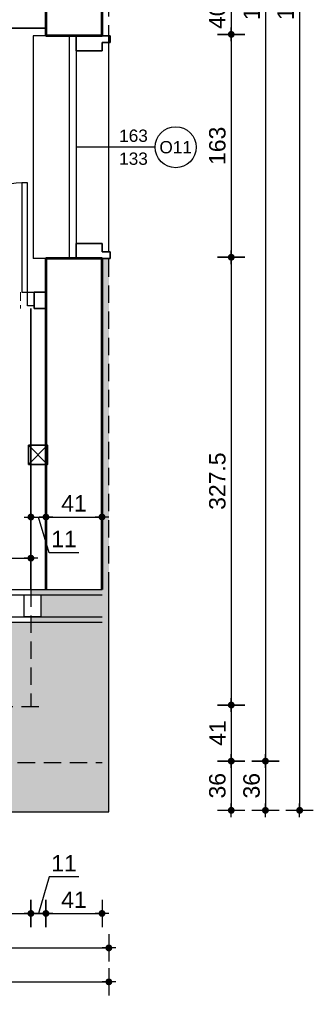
# Model space of a CAD drawing. Header units: millimetres. Extents: x 11979 to 37895, y 18730 to 47884.
# Tile 142 of 256: x 35719 to 35934, y 38987 to 39707. Entities that reach past the tile are written whole.
import ezdxf
from ezdxf.enums import TextEntityAlignment as Align

# ---------------------------------------------------------------- set-up
doc = ezdxf.new("R2010")
doc.units = ezdxf.units.MM
doc.linetypes.add('DASHED', pattern=[19.05, 12.7, -6.35])
for name, color, linetype in [('-LI-WIDOK', 2, 'Continuous'), ('-WYMIAR', 8, 'Continuous'), ('_drzwi łuk', 1, 'Continuous'), ('_PROJEKTOWANE', 5, 'Continuous'), ('drzwi łuk', 1, 'Continuous'), ('PROJEKTOWANE', 5, 'Continuous')]:
    doc.layers.add(name, color=color, linetype=linetype)
for name, color, linetype, lineweight in [('-ŚCIANY DZIAŁOWE', 3, 'Continuous', 35), ('-ŚCIANY NOŚNE', 4, 'Continuous', 53), ('CIENKA - KRESKOWANIA', 254, 'Continuous', 0)]:
    doc.layers.add(name, color=color, linetype=linetype, lineweight=lineweight)
doc.styles.add('ARIAL', font='arial.ttf', dxfattribs={"height": 0.5})
doc.styles.get("Standard").update_dxf_attribs({"font": 'arial.ttf'})
doc.dimstyles.new('CZA-KROPKA-50', dxfattribs={"dimtxt": 12, "dimasz": 1, "dimexe": 2, "dimexo": 25, "dimgap": 4, "dimtad": 1, "dimdec": 1, "dimrnd": 0.5, "dimzin": 9, "dimdsep": 46, "dimtxsty": 'Standard', "dimblk": 'CZA-KROPKA', "dimblk1": 'CZA-KROPKA', "dimblk2": 'CZA-KROPKA', "dimsah": 1, "dimcen": -20, "dimse1": 1, "dimse2": 1, "dimclrd": 8, "dimclre": 8, "dimclrt": 9, "dimadec": 0, "dimazin": 0, "dimtfac": 1, "dimtdec": 1, "dimtmove": 1, "dimatfit": 3, "dimldrblk": 'CZA-KROPKA', "dimfxl": 1, "dimtolj": 1, "dimtzin": 9, "dimarcsym": 0})

# ---------------------------------------------------------------- blocks, each defined once
blk = doc.blocks.new('CZA-KROPKA')
at = {"layer": '-WYMIAR', "linetype": 'ByBlock'}
for p, q in [((0, 10), (0, -10)), ((5, 0), (-5, 0))]:
    blk.add_line(p, q, dxfattribs=at)
at = {"layer": '-WYMIAR', "linetype": 'ByBlock', "const_width": 2.5}
blk.add_lwpolyline([(-1.25, 0, 1), (1.25, 0, 1)], format="xyb", close=True, dxfattribs=at)
blk = doc.blocks.new('*D2909')
at = {"layer": '-WYMIAR', "color": 8, "lineweight": -2}
blk.add_line((35873.84, 39531.91), (35873.84, 39206.41), dxfattribs=at)
at = {"layer": 'Defpoints', "color": 0}
for p in [(35785.36, 39532.91), (35782.36, 39205.41), (35873.84, 39205.41)]:
    blk.add_point(p, dxfattribs=at)
at = {"layer": '-WYMIAR', "color": 8, "lineweight": -2}
for p, rotation in [((35873.84, 39532.91), 90), ((35873.84, 39205.41), 270)]:
    blk.add_blockref('CZA-KROPKA', p, dxfattribs=dict(at, rotation=rotation))
at = {"layer": '-WYMIAR', "color": 9, "insert": (35863.71, 39369.16), "char_height": 12, "attachment_point": 5, "rotation": 90, "bg_fill": 3, "box_fill_scale": 1.1, "bg_fill_color": 257, "bg_fill_transparency": 0}
blk.add_mtext('\\A1;327.5', dxfattribs=at)
blk = doc.blocks.new('*D2910')
at = {"layer": '-WYMIAR', "color": 8, "lineweight": -2}
blk.add_line((35873.84, 39204.41), (35873.84, 39165.41), dxfattribs=at)
at = {"layer": 'Defpoints', "color": 0}
for p in [(35782.36, 39205.41), (35823.36, 39164.41), (35873.84, 39164.41)]:
    blk.add_point(p, dxfattribs=at)
at = {"layer": '-WYMIAR', "color": 8, "lineweight": -2}
for p, rotation in [((35873.84, 39205.41), 90), ((35873.84, 39164.41), 270)]:
    blk.add_blockref('CZA-KROPKA', p, dxfattribs=dict(at, rotation=rotation))
at = {"layer": '-WYMIAR', "color": 9, "insert": (35863.81, 39184.91), "char_height": 12, "attachment_point": 5, "rotation": 90, "bg_fill": 3, "box_fill_scale": 1.1, "bg_fill_color": 257, "bg_fill_transparency": 0}
blk.add_mtext('\\A1;41', dxfattribs=at)
blk = doc.blocks.new('*D2911')
at = {"layer": '-WYMIAR', "color": 8, "lineweight": -2}
blk.add_line((35873.84, 39163.41), (35873.84, 39129.41), dxfattribs=at)
at = {"layer": 'Defpoints', "color": 0}
for p in [(35823.36, 39164.41), (35828.36, 39128.41), (35873.84, 39128.41)]:
    blk.add_point(p, dxfattribs=at)
at = {"layer": '-WYMIAR', "color": 8, "lineweight": -2}
for p, rotation in [((35873.84, 39164.41), 90), ((35873.84, 39128.41), 270)]:
    blk.add_blockref('CZA-KROPKA', p, dxfattribs=dict(at, rotation=rotation))
at = {"layer": '-WYMIAR', "color": 9, "insert": (35863.71, 39146.41), "char_height": 12, "attachment_point": 5, "rotation": 90, "bg_fill": 3, "box_fill_scale": 1.1, "bg_fill_color": 257, "bg_fill_transparency": 0}
blk.add_mtext('\\A1;36', dxfattribs=at)
blk = doc.blocks.new('*D2919')
at = {"layer": '-WYMIAR', "color": 8, "lineweight": -2}
blk.add_line((35406.73, 39053), (35726.33, 39053), dxfattribs=at)
at = {"layer": 'Defpoints', "color": 0}
for p in [(35405.73, 39360.55), (35727.33, 39265.95), (35727.33, 39053)]:
    blk.add_point(p, dxfattribs=at)
at = {"layer": '-WYMIAR', "color": 8, "lineweight": -2, "rotation": 180}
blk.add_blockref('CZA-KROPKA', (35405.73, 39053), dxfattribs=at)
at = {"layer": '-WYMIAR', "color": 8, "lineweight": -2}
blk.add_blockref('CZA-KROPKA', (35727.33, 39053), dxfattribs=at)
at = {"layer": '-WYMIAR', "color": 9, "insert": (35566.53, 39063.13), "char_height": 12, "attachment_point": 5, "bg_fill": 3, "box_fill_scale": 1.1, "bg_fill_color": 257, "bg_fill_transparency": 0}
blk.add_mtext('\\A1;321.5', dxfattribs=at)
blk = doc.blocks.new('*D2920')
at = {"layer": '-WYMIAR', "color": 8, "lineweight": -2}
blk.add_line((35739.33, 39053), (35778.33, 39053), dxfattribs=at)
at = {"layer": 'Defpoints', "color": 0}
for p in [(35779.33, 39234), (35738.33, 39204.41), (35779.33, 39053)]:
    blk.add_point(p, dxfattribs=at)
at = {"layer": '-WYMIAR', "color": 8, "lineweight": -2, "rotation": 180}
blk.add_blockref('CZA-KROPKA', (35738.33, 39053), dxfattribs=at)
at = {"layer": '-WYMIAR', "color": 8, "lineweight": -2}
blk.add_blockref('CZA-KROPKA', (35779.33, 39053), dxfattribs=at)
at = {"layer": '-WYMIAR', "color": 9, "insert": (35758.83, 39063.03), "char_height": 12, "attachment_point": 5, "bg_fill": 3, "box_fill_scale": 1.1, "bg_fill_color": 257, "bg_fill_transparency": 0}
blk.add_mtext('\\A1;41', dxfattribs=at)
blk = doc.blocks.new('*D2921')
at = {"layer": '-WYMIAR', "color": 8, "lineweight": -2}
blk.add_line((34075.33, 39002.96), (35783.33, 39002.96), dxfattribs=at)
at = {"layer": 'Defpoints', "color": 0}
for p in [(34074.33, 39234), (35784.33, 39234), (35784.33, 39002.96)]:
    blk.add_point(p, dxfattribs=at)
at = {"layer": '-WYMIAR', "color": 8, "lineweight": -2, "rotation": 180}
blk.add_blockref('CZA-KROPKA', (34074.33, 39002.96), dxfattribs=at)
at = {"layer": '-WYMIAR', "color": 8, "lineweight": -2}
blk.add_blockref('CZA-KROPKA', (35784.33, 39002.96), dxfattribs=at)
at = {"layer": '-WYMIAR', "color": 9, "insert": (34929.33, 39013.09), "char_height": 12, "attachment_point": 5, "bg_fill": 3, "box_fill_scale": 1.1, "bg_fill_color": 257, "bg_fill_transparency": 0}
blk.add_mtext('\\A1;1710', dxfattribs=at)
blk = doc.blocks.new('*D2925')
at = {"layer": '-WYMIAR', "color": 8, "lineweight": -2}
blk.add_line((35172.37, 39027.79), (35783.33, 39027.79), dxfattribs=at)
at = {"layer": 'Defpoints', "color": 0}
for p in [(35171.37, 39289.95), (35784.33, 39127.41), (35784.33, 39027.79)]:
    blk.add_point(p, dxfattribs=at)
at = {"layer": '-WYMIAR', "color": 8, "lineweight": -2, "rotation": 180}
blk.add_blockref('CZA-KROPKA', (35171.37, 39027.79), dxfattribs=at)
at = {"layer": '-WYMIAR', "color": 8, "lineweight": -2}
blk.add_blockref('CZA-KROPKA', (35784.33, 39027.79), dxfattribs=at)
at = {"layer": '-WYMIAR', "color": 9, "insert": (35477.85, 39037.92), "char_height": 12, "attachment_point": 5, "bg_fill": 3, "box_fill_scale": 1.1, "bg_fill_color": 257, "bg_fill_transparency": 0}
blk.add_mtext('\\A1;613', dxfattribs=at)
blk = doc.blocks.new('*D2926')
at = {"layer": '-WYMIAR', "color": 8, "lineweight": -2}
blk.add_line((35923.84, 40320.41), (35923.84, 39129.41), dxfattribs=at)
at = {"layer": 'Defpoints', "color": 0}
for p in [(35828.36, 40321.41), (35828.36, 39128.41), (35923.84, 39128.41)]:
    blk.add_point(p, dxfattribs=at)
at = {"layer": '-WYMIAR', "color": 8, "lineweight": -2}
for p, rotation in [((35923.84, 40321.41), 90), ((35923.84, 39128.41), 270)]:
    blk.add_blockref('CZA-KROPKA', p, dxfattribs=dict(at, rotation=rotation))
at = {"layer": '-WYMIAR', "color": 9, "insert": (35913.71, 39724.91), "char_height": 12, "attachment_point": 5, "rotation": 90, "bg_fill": 3, "box_fill_scale": 1.1, "bg_fill_color": 257, "bg_fill_transparency": 0}
blk.add_mtext('\\A1;1193', dxfattribs=at)
blk = doc.blocks.new('*D2928')
at = {"layer": '-WYMIAR', "color": 8, "lineweight": -2}
blk.add_line((35898.84, 40284.41), (35898.84, 39165.41), dxfattribs=at)
at = {"layer": 'Defpoints', "color": 0}
for p in [(35823.36, 40285.41), (35823.36, 39164.41), (35898.84, 39164.41)]:
    blk.add_point(p, dxfattribs=at)
at = {"layer": '-WYMIAR', "color": 8, "lineweight": -2}
for p, rotation in [((35898.84, 40285.41), 90), ((35898.84, 39164.41), 270)]:
    blk.add_blockref('CZA-KROPKA', p, dxfattribs=dict(at, rotation=rotation))
at = {"layer": '-WYMIAR', "color": 9, "insert": (35888.81, 39724.91), "char_height": 12, "attachment_point": 5, "rotation": 90, "bg_fill": 3, "box_fill_scale": 1.1, "bg_fill_color": 257, "bg_fill_transparency": 0}
blk.add_mtext('\\A1;1121', dxfattribs=at)
blk = doc.blocks.new('*D2929')
at = {"layer": '-WYMIAR', "color": 8, "lineweight": -2}
blk.add_line((35898.84, 39163.41), (35898.84, 39129.41), dxfattribs=at)
at = {"layer": 'Defpoints', "color": 0}
for p in [(35823.36, 39164.41), (35823.36, 39128.41), (35898.84, 39128.41)]:
    blk.add_point(p, dxfattribs=at)
at = {"layer": '-WYMIAR', "color": 8, "lineweight": -2}
for p, rotation in [((35898.84, 39164.41), 90), ((35898.84, 39128.41), 270)]:
    blk.add_blockref('CZA-KROPKA', p, dxfattribs=dict(at, rotation=rotation))
at = {"layer": '-WYMIAR', "color": 9, "insert": (35888.71, 39146.41), "char_height": 12, "attachment_point": 5, "rotation": 90, "bg_fill": 3, "box_fill_scale": 1.1, "bg_fill_color": 257, "bg_fill_transparency": 0}
blk.add_mtext('\\A1;36', dxfattribs=at)
blk = doc.blocks.new('*D2484')
at = {"layer": '-WYMIAR', "color": 8, "lineweight": -2}
for p, q in [((35728.33, 39342.92), (35737.33, 39342.92)), ((35740.65, 39316.84), (35732.83, 39342.92)), ((35762.39, 39316.84), (35740.65, 39316.84))]:
    blk.add_line(p, q, dxfattribs=at)
at = {"layer": 'Defpoints', "color": 0}
for p in [(35727.33, 39342.92), (35738.33, 39342.92), (35738.33, 39342.92)]:
    blk.add_point(p, dxfattribs=at)
at = {"layer": '-WYMIAR', "color": 8, "lineweight": -2, "rotation": 180}
blk.add_blockref('CZA-KROPKA', (35727.33, 39342.92), dxfattribs=at)
at = {"layer": '-WYMIAR', "color": 8, "lineweight": -2}
blk.add_blockref('CZA-KROPKA', (35738.33, 39342.92), dxfattribs=at)
at = {"layer": '-WYMIAR', "color": 9, "insert": (35751.52, 39326.87), "char_height": 12, "attachment_point": 5, "bg_fill": 3, "box_fill_scale": 1.1, "bg_fill_color": 257, "bg_fill_transparency": 0}
blk.add_mtext('\\A1;11', dxfattribs=at)
blk = doc.blocks.new('*D2485')
at = {"layer": '-WYMIAR', "color": 8, "lineweight": -2}
blk.add_line((35739.33, 39342.92), (35778.33, 39342.92), dxfattribs=at)
at = {"layer": 'Defpoints', "color": 0}
for p in [(35738.33, 39342.92), (35779.33, 39342.92), (35779.33, 39329.57)]:
    blk.add_point(p, dxfattribs=at)
at = {"layer": '-WYMIAR', "color": 8, "lineweight": -2, "rotation": 180}
blk.add_blockref('CZA-KROPKA', (35738.33, 39342.92), dxfattribs=at)
at = {"layer": '-WYMIAR', "color": 8, "lineweight": -2}
blk.add_blockref('CZA-KROPKA', (35779.33, 39342.92), dxfattribs=at)
at = {"layer": '-WYMIAR', "color": 9, "insert": (35758.83, 39352.94), "char_height": 12, "attachment_point": 5, "bg_fill": 3, "box_fill_scale": 1.1, "bg_fill_color": 257, "bg_fill_transparency": 0}
blk.add_mtext('\\A1;41', dxfattribs=at)
blk = doc.blocks.new('*D2487')
at = {"layer": '-WYMIAR', "color": 8, "lineweight": -2}
blk.add_line((35873.84, 39735.41), (35873.84, 39696.91), dxfattribs=at)
at = {"layer": 'Defpoints', "color": 0}
for p in [(35823.36, 39736.41), (35823.36, 39695.91)]:
    blk.add_point(p, dxfattribs=at)
at = {"layer": '-WYMIAR', "color": 8, "lineweight": -2}
for p, rotation in [((35873.84, 39736.41), 90), ((35873.84, 39695.91), 270)]:
    blk.add_blockref('CZA-KROPKA', p, dxfattribs=dict(at, rotation=rotation))
at = {"layer": '-WYMIAR', "color": 9, "insert": (35863.71, 39716.16), "char_height": 12, "attachment_point": 5, "rotation": 90, "bg_fill": 3, "box_fill_scale": 1.1, "bg_fill_color": 257, "bg_fill_transparency": 0}
blk.add_mtext('\\A1;40.5', dxfattribs=at)
at = {"layer": 'Defpoints', "color": 0}
blk.add_point((35873.84, 39695.91), dxfattribs=at)
blk = doc.blocks.new('*D2488')
at = {"layer": '-WYMIAR', "color": 8, "lineweight": -2}
blk.add_line((35873.84, 39694.91), (35873.84, 39533.91), dxfattribs=at)
at = {"layer": 'Defpoints', "color": 0}
for p in [(35823.36, 39695.91), (35823.36, 39532.91), (35873.84, 39532.91)]:
    blk.add_point(p, dxfattribs=at)
at = {"layer": '-WYMIAR', "color": 8, "lineweight": -2}
for p, rotation in [((35873.84, 39695.91), 89.99999999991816), ((35873.84, 39532.91), 269.9999999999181)]:
    blk.add_blockref('CZA-KROPKA', p, dxfattribs=dict(at, rotation=rotation))
at = {"layer": '-WYMIAR', "color": 9, "insert": (35863.71, 39614.41), "char_height": 12, "attachment_point": 5, "rotation": 90, "bg_fill": 3, "box_fill_scale": 1.1, "bg_fill_color": 257, "bg_fill_transparency": 0}
blk.add_mtext('\\A1;163', dxfattribs=at)
blk = doc.blocks.new('*D2509')
at = {"layer": '-WYMIAR', "color": 8, "lineweight": -2}
for p, q in [((35740.65, 39079.68), (35732.83, 39053)), ((35762.39, 39079.68), (35740.65, 39079.68)), ((35728.33, 39053), (35737.33, 39053))]:
    blk.add_line(p, q, dxfattribs=at)
at = {"layer": 'Defpoints', "color": 0}
for p in [(35727.33, 39204.41), (35738.33, 39204.41), (35738.33, 39053)]:
    blk.add_point(p, dxfattribs=at)
at = {"layer": '-WYMIAR', "color": 8, "lineweight": -2, "rotation": 180}
blk.add_blockref('CZA-KROPKA', (35727.33, 39053), dxfattribs=at)
at = {"layer": '-WYMIAR', "color": 8, "lineweight": -2}
blk.add_blockref('CZA-KROPKA', (35738.33, 39053), dxfattribs=at)
at = {"layer": '-WYMIAR', "color": 9, "insert": (35751.52, 39089.7), "char_height": 12, "attachment_point": 5, "bg_fill": 3, "box_fill_scale": 1.1, "bg_fill_color": 257, "bg_fill_transparency": 0}
blk.add_mtext('\\A1;11', dxfattribs=at)
blk = doc.blocks.new('*D2644')
at = {"layer": '_PROJEKTOWANE', "color": 8, "lineweight": -2}
blk.add_line((35526.73, 39312.82), (35726.33, 39312.82), dxfattribs=at)
at = {"layer": 'Defpoints', "color": 0}
for p in [(35525.73, 39319.73), (35727.33, 39324.2), (35727.33, 39312.82)]:
    blk.add_point(p, dxfattribs=at)
at = {"layer": '_PROJEKTOWANE', "color": 8, "lineweight": -2, "rotation": 180}
blk.add_blockref('CZA-KROPKA', (35525.73, 39312.82), dxfattribs=at)
at = {"layer": '_PROJEKTOWANE', "color": 8, "lineweight": -2}
blk.add_blockref('CZA-KROPKA', (35727.33, 39312.82), dxfattribs=at)
at = {"layer": '_PROJEKTOWANE', "color": 9, "insert": (35626.53, 39322.95), "char_height": 12, "attachment_point": 5}
blk.add_mtext('\\A1;201.5', dxfattribs=at)

msp = doc.modelspace()

# ---------------------------------------------------------------- hatches: boundary and pattern name
at = {"layer": '-LI-WIDOK', "true_color": 0xaf4318}
h = msp.add_hatch(color=34, dxfattribs=at)
h.dxf.hatch_style = 1
edge = h.paths.add_edge_path()
edge.add_line((34748.71, 39204.27), (34617.33, 39204.41))
edge.add_line((34617.33, 39204.41), (34617.33, 39269.95))
edge.add_line((34617.33, 39269.95), (34118.49, 39269.95))
edge.add_line((34118.49, 39269.95), (34118.49, 39285.95))
edge.add_line((34118.49, 39285.95), (34130.49, 39285.95))
edge.add_line((34130.49, 39285.95), (34541.88, 39285.95))
edge.add_line((34541.88, 39285.95), (34617.33, 39285.95))
edge.add_line((34617.33, 39285.95), (34617.33, 39289.95))
edge.add_line((34617.33, 39289.95), (34541.88, 39289.95))
edge.add_line((34541.88, 39289.95), (34079.33, 39289.95))
edge.add_line((34079.33, 39289.95), (34079.33, 39572.91))
edge.add_line((34079.33, 39572.91), (34074.33, 39572.91))
edge.add_line((34074.33, 39572.91), (34074.33, 39127.41))
edge.add_line((34074.33, 39127.41), (35784.33, 39127.41))
edge.add_line((35784.33, 39127.41), (35784.33, 39289.95))
edge.add_line((35784.33, 39289.95), (35784.33, 39531.91))
edge.add_line((35784.33, 39531.91), (35779.33, 39531.91))
edge.add_line((35779.33, 39531.91), (35779.33, 39289.95))
edge.add_line((35779.33, 39289.95), (35727.33, 39289.95))
edge.add_line((35727.33, 39289.95), (35727.33, 39285.95))
edge.add_line((35727.33, 39285.95), (35734.49, 39285.95))
edge.add_line((35734.49, 39285.95), (35734.49, 39269.95))
edge.add_line((35734.49, 39269.95), (35727.33, 39269.95))
edge.add_line((35727.33, 39269.95), (35727.33, 39204.41))
edge.add_line((35727.33, 39204.41), (35129.39, 39204.33))
edge.add_arc((35115.66, 39198.29), 15, -204.04233, 23.70935, ccw=False)
edge.add_line((35101.96, 39204.41), (34776.16, 39204.41))
edge.add_arc((34762.46, 39198.29), 15, -203.49565, 24.04233, ccw=False)
h.paths.add_polyline_path([(35648.15, 39173.01), (35648.15, 39197.66)], flags=16)
h.paths.add_polyline_path([(35747.94, 39944.6), (35772.59, 39944.6), (35772.59, 39969.33), (35747.94, 39969.33)])
h.paths.add_polyline_path([(35736.21, 39958.63), (35760.86, 39958.63), (35760.86, 39983.36), (35736.21, 39983.36)])
h.paths.add_polyline_path([(35648.15, 40253.01), (35648.15, 40277.66), (35623.42, 40277.66), (35623.42, 40253.01)])
h = msp.add_hatch(color=34, dxfattribs=at)
h.dxf.hatch_style = 1
h.paths.add_polyline_path([(34762.46, 39213.29), (34762.46, 39238.85), (34705.46, 39238.85), (34683.46, 39238.85), (34683.46, 39265.95), (34642.33, 39265.95), (34642.33, 39204.41), (34748.71, 39204.27, -0.054753), (34750.33, 39207.12, -0.239933)])
h.paths.add_polyline_path([(34642.33, 39265.95), (34617.33, 39265.95), (34617.33, 39204.41), (34642.33, 39204.41)])
h.paths.add_polyline_path([(35115.66, 39213.29), (35115.9, 39238.85), (35057.37, 39238.85), (35035.37, 39238.85), (35035.37, 39265.95), (34841.46, 39265.95), (34841.46, 39238.85), (34819.46, 39238.85), (34762.46, 39238.85), (34762.46, 39213.29, -0.212723), (34773.62, 39208.32, -0.078356), (34776.16, 39204.41), (35101.96, 39204.41, -0.082267), (35104.66, 39208.5, -0.208664)])
h.paths.add_polyline_path([(35386.33, 39265.95), (35193.37, 39265.95), (35193.37, 39238.85), (35171.37, 39238.85), (35115.9, 39238.85), (35115.66, 39213.29, -0.241371), (35127.84, 39207.05, -0.051966), (35129.38, 39204.35), (35386.33, 39204.41)])
h.paths.add_polyline_path([(35727.33, 39265.95), (35405.73, 39265.95), (35405.73, 39204.41), (35727.33, 39204.41)])
at = {"layer": '-WYMIAR'}
h = msp.add_hatch(dxfattribs=at)
h.set_pattern_fill('DACHOWKA', color=256)
h.set_pattern_definition([(0, (478100.68, 37407.676), (0, 45), [9, -6]), (0, (478108.18, 37430.176), (0, 45), [9, -6]), (90, (478097.681, 37410.676), (-15, 9e-16), [19.5, -25.5]), (90, (478105.181, 37433.176), (-15, 9e-16), [19.5, -25.5]), (45, (478109.68, 37407.676), (-22.4999964, 22.4999964), [4.2426, -27.5772]), (45, (478124.68, 37407.676), (-22.4999964, 22.4999964), [4.2426, -27.5772]), (45, (478139.68, 37407.676), (-22.4999964, 22.4999964), [4.2426, -27.5772]), (135, (478100.68, 37407.676), (-22.4999964, -22.4999964), [4.2426, -27.5772]), (135, (478115.68, 37407.676), (-22.4999964, -22.4999964), [4.2426, -27.5772]), (135, (478130.68, 37407.676), (-22.4999964, -22.4999964), [4.2426, -27.5772])])
h.paths.add_polyline_path([(34613.95, 39265.95), (34116.95, 39265.95), (34116.95, 39204.41), (34613.95, 39204.41)])
h.paths.add_polyline_path([(34638.95, 39265.95), (34613.95, 39265.95), (34613.95, 39204.41), (34638.95, 39204.41)])
h.paths.add_polyline_path([(34759.08, 39213.29), (34759.08, 39238.85), (34702.08, 39238.85), (34680.08, 39238.85), (34680.08, 39265.95), (34638.95, 39265.95), (34638.95, 39204.41), (34745.33, 39204.27, -0.054753), (34746.95, 39207.12, -0.239933)])
h.paths.add_polyline_path([(35112.28, 39213.29), (35112.52, 39238.85), (35053.99, 39238.85), (35031.99, 39238.85), (35031.99, 39265.95), (34838.08, 39265.95), (34838.08, 39238.85), (34816.08, 39238.85), (34759.08, 39238.85), (34759.08, 39213.29, -0.212723), (34770.24, 39208.32, -0.078356), (34772.78, 39204.41), (35098.58, 39204.41, -0.082267), (35101.28, 39208.5, -0.208664)])
h.paths.add_polyline_path([(35382.95, 39265.95), (35189.99, 39265.95), (35189.99, 39238.85), (35167.99, 39238.85), (35112.52, 39238.85), (35112.28, 39213.29, -0.241371), (35124.46, 39207.05, -0.052455), (35126.01, 39204.33), (35382.95, 39204.41)])
h.paths.add_polyline_path([(35402.35, 39265.95), (35382.95, 39265.95), (35382.95, 39204.41), (35402.35, 39204.41)])
h.paths.add_polyline_path([(34680.08, 36793.77), (34759.08, 36818.82), (34116.95, 36818.82), (34116.95, 36615.32), (35734.95, 36615.32), (35734.95, 36818.82), (35165.13, 36818.82), (35110.99, 36818.82), (35189.99, 36793.77), (35189.99, 36693.77), (35189.99, 36649.77), (35167.99, 36649.77), (35031.99, 36649.77), (35031.99, 36793.77), (35110.99, 36818.82), (34815.3, 36818.82), (34759.08, 36818.82), (34838.08, 36793.77), (34838.08, 36693.77), (34838.08, 36649.77), (34816.08, 36649.77), (34680.08, 36649.77)])
h.paths.add_polyline_path([(35775.95, 36818.82), (35734.95, 36818.82), (35734.95, 36615.32), (34116.95, 36615.32), (34116.95, 36818.82), (34075.95, 36818.82), (34075.95, 36574.32), (35775.95, 36574.32)])
h.paths.add_polyline_path([(35780.95, 36842.82), (35780.95, 37038.82), (35775.95, 37038.82), (35775.95, 36942.82), (35775.95, 36842.82), (35775.95, 36574.32), (34075.95, 36574.32), (34075.95, 37038.82), (34070.95, 37038.82), (34070.95, 36842.82), (34070.95, 36538.32), (35780.95, 36538.32)])

# ---------------------------------------------------------------- linework, layer by layer
at = {"layer": '-LI-WIDOK'}
for p, q in [((35581.04, 39289.95), (35779.33, 39289.95)), ((35784.33, 39127.41), (35784.33, 39289.95)), ((35581.04, 39285.95), (35779.33, 39285.95)), ((35722.49, 39269.95), (35722.49, 39285.95)), ((35722.49, 39285.95), (35734.49, 39285.95)), ((35734.49, 39285.95), (35734.49, 39269.95)), ((35189.37, 39269.95), (35779.33, 39269.95)), ((35734.49, 39269.95), (35722.49, 39269.95)), ((35193.37, 39265.95), (35779.33, 39265.95)), ((34074.33, 39127.41), (35784.33, 39127.41))]:
    msp.add_line(p, q, dxfattribs=at)
at = {"layer": '-LI-WIDOK', "linetype": 'DASHED'}
for p, q in [((34120.33, 39204.41), (35738.33, 39204.41)), ((34079.33, 39163.41), (35779.33, 39163.41))]:
    msp.add_line(p, q, dxfattribs=at)
at = {"layer": '-ŚCIANY DZIAŁOWE'}
for p, q in [((35738.33, 39700.52), (35445.33, 39700.52)), ((35738.33, 39694.91), (35779.33, 39694.91)), ((35760.33, 39683.91), (35760.33, 39694.91)), ((35779.33, 39694.91), (35785.33, 39694.91)), ((35785.33, 39694.91), (35785.33, 39689.91)), ((35785.33, 39689.91), (35779.33, 39689.91)), ((35779.33, 39689.91), (35779.33, 39683.91)), ((35779.33, 39683.91), (35760.33, 39683.91)), ((35779.33, 39542.91), (35760.33, 39542.91)), ((35760.33, 39542.91), (35760.33, 39531.91)), ((35727.33, 39507.41), (35727.33, 39507.41)), ((35729.72, 39507.41), (35738.33, 39507.41)), ((35729.72, 39507.41), (35729.72, 39495.41)), ((35729.72, 39495.41), (35738.33, 39495.41))]:
    msp.add_line(p, q, dxfattribs=at)
msp.add_lwpolyline([(35725.57, 39381.44), (35739.57, 39381.44), (35739.57, 39395.44), (35725.57, 39395.44)], close=True, dxfattribs=at)
at = {"layer": '-ŚCIANY NOŚNE'}
for p, q in [((35738.33, 39735.41), (35738.33, 39694.91)), ((35779.33, 39694.91), (35779.33, 39735.41)), ((35779.33, 39694.91), (35738.33, 39694.91))]:
    msp.add_line(p, q, dxfattribs=at)
at = {"layer": 'CIENKA - KRESKOWANIA', "linetype": 'DASHED', "ltscale": 0.5}
msp.add_line((35719.72, 39507.41), (35719.72, 39495.41), dxfattribs=at)
at = {"layer": 'drzwi łuk', "ltscale": 0.5}
for p, q in [((35725.57, 39395.44), (35739.57, 39381.44)), ((35739.57, 39395.44), (35725.57, 39381.44))]:
    msp.add_line(p, q, dxfattribs=at)
at = {"layer": 'PROJEKTOWANE'}
for p, q in [((35729.05, 39694.92), (35729.05, 39531.89)), ((35738.33, 39694.91), (35729.05, 39694.91)), ((35755.33, 39694.91), (35755.33, 39531.91)), ((35760.33, 39683.91), (35760.33, 39542.91)), ((35818.19, 39613.41), (35760.33, 39613.41)), ((35738.33, 39531.91), (35729.05, 39531.91))]:
    msp.add_line(p, q, dxfattribs=at)
for points in [[(35724.72, 39587.41), (35720.72, 39587.41), (35720.72, 39507.41), (35724.72, 39507.41)], [(35724.72, 39507.41), (35729.72, 39507.41), (35729.72, 39497.41), (35724.72, 39497.41)]]:
    msp.add_lwpolyline(points, close=True, dxfattribs=at)
msp.add_arc((35724.72, 39507.41), 80, 90, 180, dxfattribs=at)

# ---------------------------------------------------------------- texts
at = {"layer": 'PROJEKTOWANE', "style": 'ARIAL'}
for s, p in [('163', (35802.36, 39621.81)), ('133', (35802.36, 39605.02))]:
    msp.add_text(s, height=9, dxfattribs=at).set_placement(p, align=Align.MIDDLE_CENTER)

# ---------------------------------------------------------------- next in the draw order: dimensions: what is measured, and where the dimension line sits
at = {"layer": '-WYMIAR'}
dim = msp.add_linear_dim(base=(35873.84, 39205.41), p1=(35785.36, 39532.91), p2=(35782.36, 39205.41), angle=90, dimstyle='CZA-KROPKA-50', override={"dimfxl": 0, "dimfxlon": 1, "dimtfill": 1}, dxfattribs=at)
dim.commit()
dim.dimension.update_dxf_attribs({"geometry": '*D2909', "text_midpoint": (35863.71, 39369.16)})
dim = msp.add_linear_dim(base=(35727.33, 39053), p1=(35405.73, 39360.55), p2=(35727.33, 39265.95), dimstyle='CZA-KROPKA-50', override={"dimfxl": 0, "dimfxlon": 1, "dimtfill": 1}, dxfattribs=at)
dim.commit()
dim.dimension.update_dxf_attribs({"geometry": '*D2919', "text_midpoint": (35566.53, 39063.13)})

# ---------------------------------------------------------------- next in the draw order: linework, layer by layer
at = {"layer": '-ŚCIANY DZIAŁOWE'}
for p, q in [((35779.33, 39536.91), (35779.33, 39542.91)), ((35785.33, 39536.91), (35779.33, 39536.91)), ((35785.33, 39531.91), (35785.33, 39536.91)), ((35779.33, 39531.91), (35738.33, 39531.91)), ((35779.33, 39531.91), (35785.33, 39531.91))]:
    msp.add_line(p, q, dxfattribs=at)
at = {"layer": '-ŚCIANY NOŚNE'}
msp.add_line((35779.33, 39531.91), (35738.33, 39531.91), dxfattribs=at)
at = {"layer": 'PROJEKTOWANE'}
msp.add_line((35784.09, 39689.91), (35784.09, 39536.91), dxfattribs=at)

# ---------------------------------------------------------------- next in the draw order: dimensions: what is measured, and where the dimension line sits
at = {"layer": '-WYMIAR'}
dim = msp.add_linear_dim(base=(35873.84, 39164.41), p1=(35782.36, 39205.41), p2=(35823.36, 39164.41), angle=90, dimstyle='CZA-KROPKA-50', override={"dimfxl": 0, "dimfxlon": 1, "dimtfill": 1}, dxfattribs=at)
dim.commit()
dim.dimension.update_dxf_attribs({"geometry": '*D2910', "text_midpoint": (35863.81, 39184.91)})

# ---------------------------------------------------------------- next in the draw order: dimensions: what is measured, and where the dimension line sits
dim = msp.add_linear_dim(base=(35779.33, 39053), p1=(35738.33, 39204.41), p2=(35779.33, 39234), dimstyle='CZA-KROPKA-50', override={"dimfxl": 0, "dimfxlon": 1, "dimtfill": 1}, dxfattribs=at)
dim.commit()
dim.dimension.update_dxf_attribs({"geometry": '*D2920', "text_midpoint": (35758.83, 39063.03)})
dim = msp.add_linear_dim(base=(35873.84, 39128.41), p1=(35823.36, 39164.41), p2=(35828.36, 39128.41), angle=90, dimstyle='CZA-KROPKA-50', override={"dimfxl": 0, "dimfxlon": 1, "dimtfill": 1}, dxfattribs=at)
dim.commit()
dim.dimension.update_dxf_attribs({"geometry": '*D2911', "text_midpoint": (35863.71, 39146.41)})

# ---------------------------------------------------------------- next in the draw order: dimensions: what is measured, and where the dimension line sits
dim = msp.add_linear_dim(base=(35923.84, 39128.41), p1=(35828.36, 40321.41), p2=(35828.36, 39128.41), angle=90, dimstyle='CZA-KROPKA-50', override={"dimfxl": 0, "dimfxlon": 1, "dimtfill": 1}, dxfattribs=at)
dim.commit()
dim.dimension.update_dxf_attribs({"geometry": '*D2926', "text_midpoint": (35913.71, 39724.91)})
dim = msp.add_linear_dim(base=(35784.33, 39002.96), p1=(34074.33, 39234), p2=(35784.33, 39234), dimstyle='CZA-KROPKA-50', override={"dimfxl": 0, "dimfxlon": 1, "dimtfill": 1}, dxfattribs=at)
dim.commit()
dim.dimension.update_dxf_attribs({"geometry": '*D2921', "text_midpoint": (34929.33, 39013.09)})

# ---------------------------------------------------------------- next in the draw order: dimensions: what is measured, and where the dimension line sits
dim = msp.add_linear_dim(base=(35898.84, 39164.41), p1=(35823.36, 40285.41), p2=(35823.36, 39164.41), angle=90, dimstyle='CZA-KROPKA-50', override={"dimfxl": 0, "dimfxlon": 1, "dimtfill": 1}, dxfattribs=at)
dim.commit()
dim.dimension.update_dxf_attribs({"geometry": '*D2928', "text_midpoint": (35888.81, 39724.91)})
dim = msp.add_linear_dim(base=(35784.33, 39027.79), p1=(35171.37, 39289.95), p2=(35784.33, 39127.41), dimstyle='CZA-KROPKA-50', override={"dimfxl": 0, "dimfxlon": 1, "dimtfill": 1}, dxfattribs=at)
dim.commit()
dim.dimension.update_dxf_attribs({"geometry": '*D2925', "text_midpoint": (35477.85, 39037.92)})

# ---------------------------------------------------------------- next in the draw order: linework, layer by layer
at = {"layer": '-LI-WIDOK', "linetype": 'DASHED'}
msp.add_line((35727.33, 39289.95), (35727.33, 39204.41), dxfattribs=at)
at = {"layer": '-ŚCIANY DZIAŁOWE'}
msp.add_line((35727.33, 39495.41), (35727.33, 39289.95), dxfattribs=at)
at = {"layer": '-ŚCIANY NOŚNE'}
for p, q in [((35738.33, 39531.91), (35738.33, 39289.95)), ((35779.33, 39289.95), (35779.33, 39531.91))]:
    msp.add_line(p, q, dxfattribs=at)
at = {"layer": '_drzwi łuk', "linetype": 'DASHED'}
msp.add_line((35784.33, 39289.95), (35784.33, 40157.86), dxfattribs=at)

# ---------------------------------------------------------------- next in the draw order: dimensions: what is measured, and where the dimension line sits
at = {"layer": '-WYMIAR'}
dim = msp.add_aligned_dim(p1=(35823.36, 39736.41), p2=(35823.36, 39695.91), distance=50.48, dimstyle='CZA-KROPKA-50', override={"dimfxl": 0, "dimfxlon": 1, "dimtfill": 1}, dxfattribs=at)
dim.commit()
dim.dimension.update_dxf_attribs({"geometry": '*D2487', "text_midpoint": (35863.71, 39716.16)})
dim = msp.add_linear_dim(base=(35898.84, 39128.41), p1=(35823.36, 39164.41), p2=(35823.36, 39128.41), angle=90, dimstyle='CZA-KROPKA-50', override={"dimfxl": 0, "dimfxlon": 1, "dimtfill": 1}, dxfattribs=at)
dim.commit()
dim.dimension.update_dxf_attribs({"geometry": '*D2929', "text_midpoint": (35888.71, 39146.41)})

# ---------------------------------------------------------------- next in the draw order: dimensions: what is measured, and where the dimension line sits
dim = msp.add_aligned_dim(p1=(35823.36, 39695.91), p2=(35823.36, 39532.91), distance=50.48, dimstyle='CZA-KROPKA-50', override={"dimfxl": 0, "dimfxlon": 1, "dimtfill": 1}, dxfattribs=at)
dim.commit()
dim.dimension.update_dxf_attribs({"geometry": '*D2488', "text_midpoint": (35863.71, 39614.41)})
dim = msp.add_linear_dim(base=(35738.33, 39342.92), p1=(35727.33, 39342.92), p2=(35738.33, 39342.92), dimstyle='CZA-KROPKA-50', override={"dimfxl": 0, "dimfxlon": 1, "dimtfill": 1}, dxfattribs=at)
dim.commit()
dim.dimension.update_dxf_attribs({"geometry": '*D2484', "text_midpoint": (35744.65, 39326.87)})
dim = msp.add_linear_dim(base=(35738.33, 39053), p1=(35727.33, 39204.41), p2=(35738.33, 39204.41), dimstyle='CZA-KROPKA-50', override={"dimfxl": 0, "dimfxlon": 1, "dimtfill": 1}, dxfattribs=at)
dim.commit()
dim.dimension.update_dxf_attribs({"geometry": '*D2509', "text_midpoint": (35744.65, 39079.68), "dimtype": 160})

# ---------------------------------------------------------------- next in the draw order: linework, layer by layer
at = {"layer": 'PROJEKTOWANE'}
msp.add_circle((35833.19, 39613.41), 15, dxfattribs=at)

# ---------------------------------------------------------------- next in the draw order: texts
at = {"layer": 'PROJEKTOWANE', "style": 'ARIAL'}
msp.add_text('O11', height=9, dxfattribs=at).set_placement((35833.19, 39613.41), align=Align.MIDDLE_CENTER)

# ---------------------------------------------------------------- next in the draw order: dimensions: what is measured, and where the dimension line sits
at = {"layer": '-WYMIAR'}
dim = msp.add_linear_dim(base=(35779.33, 39342.92), p1=(35738.33, 39342.92), p2=(35779.33, 39329.57), dimstyle='CZA-KROPKA-50', override={"dimfxl": 0, "dimfxlon": 1, "dimtfill": 1}, dxfattribs=at)
dim.commit()
dim.dimension.update_dxf_attribs({"geometry": '*D2485', "text_midpoint": (35758.83, 39352.94)})

# ---------------------------------------------------------------- next in the draw order: hatches: boundary and pattern name
h = msp.add_hatch(dxfattribs=at)
h.set_pattern_fill('DACHOWKA', color=256)
h.set_pattern_definition([(0, (478104.06, 37407.676), (0, 45), [9, -6]), (0, (478111.56, 37430.176), (0, 45), [9, -6]), (90, (478101.062, 37410.676), (-15, 9e-16), [19.5, -25.5]), (90, (478108.562, 37433.176), (-15, 9e-16), [19.5, -25.5]), (45, (478113.06, 37407.676), (-22.4999964, 22.4999964), [4.2426, -27.5772]), (45, (478128.06, 37407.676), (-22.4999964, 22.4999964), [4.2426, -27.5772]), (45, (478143.06, 37407.676), (-22.4999964, 22.4999964), [4.2426, -27.5772]), (135, (478104.06, 37407.676), (-22.4999964, -22.4999964), [4.2426, -27.5772]), (135, (478119.06, 37407.676), (-22.4999964, -22.4999964), [4.2426, -27.5772]), (135, (478134.06, 37407.676), (-22.4999964, -22.4999964), [4.2426, -27.5772])])
h.paths.add_polyline_path([(35727.33, 39265.95), (35405.73, 39265.95), (35405.73, 39204.41), (35727.33, 39204.41)])
h.paths.add_polyline_path([(35779.33, 39265.95), (35738.33, 39265.95), (35738.33, 39204.41), (35129.45, 39204.19, -1.559034), (35101.96, 39204.41), (34776.16, 39204.41, -1.53309), (34748.71, 39204.27), (34120.33, 39204.41), (34120.33, 39265.95), (34079.33, 39265.95), (34079.33, 39163.41), (35779.33, 39163.41)])
h.paths.add_polyline_path([(35784.33, 39289.95), (35784.33, 39531.91), (35779.33, 39531.91), (35779.33, 39289.95), (35779.33, 39163.41), (34079.33, 39163.41), (34079.33, 39572.91), (34074.33, 39572.91), (34074.33, 39127.41), (35784.33, 39127.41)])
h.paths.add_polyline_path([(35648.15, 39173.01), (35648.15, 39197.66), (35623.42, 39197.66), (35623.42, 39173.01)], flags=16)

# ---------------------------------------------------------------- next in the draw order: dimensions: what is measured, and where the dimension line sits
at = {"layer": '_PROJEKTOWANE'}
msp.add_linear_dim(base=(35779.33, 39053), p1=(35738.33, 39364.35), p2=(35779.33, 39368.34), dimstyle='CZA-KROPKA-50', dxfattribs=at).render()
dim = msp.add_linear_dim(base=(35727.33, 39312.82), p1=(35525.73, 39319.73), p2=(35727.33, 39324.2), dimstyle='CZA-KROPKA-50', dxfattribs=at)
dim.commit()
dim.dimension.update_dxf_attribs({"geometry": '*D2644', "text_midpoint": (35626.53, 39322.95)})

doc.saveas('drawing.dxf')
